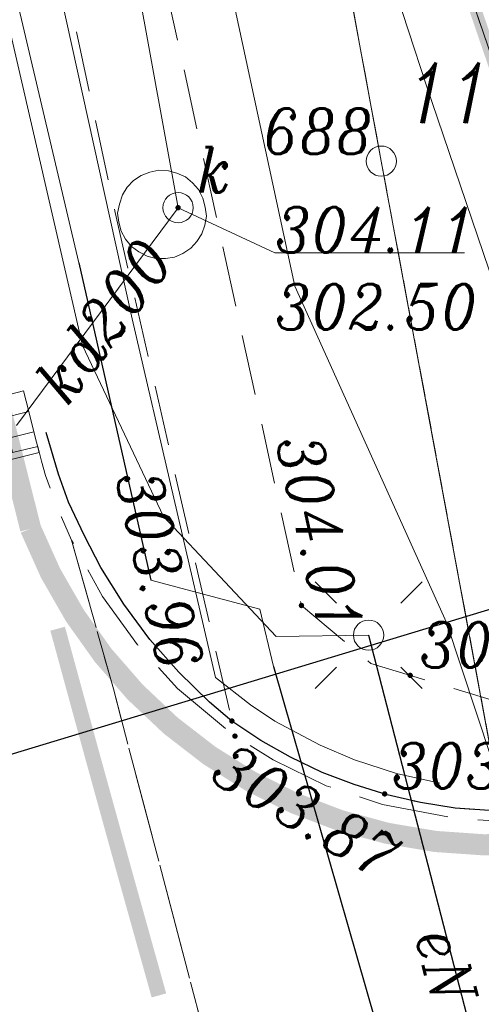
# Model space of a CAD drawing. Extents: x 779 to 3668, y -1329 to 9570.
# Tile 54 of 106: x 2175 to 2183, y -357 to -341. Entities that reach past the tile are written whole.
import ezdxf

# ---------------------------------------------------------------- set-up
doc = ezdxf.new("R2010")
doc.units = 0
for name, pattern in [('0.5_0.5', [1, 0.5, -0.5]), ('1.5_0.5', [2, 1.5, -0.5]), ('ACAD_ISO03W100', [30, 12, -18]), ('CENTER2', [1.125, 0.75, -0.125, 0.125, -0.125]), ('CIĄGłA', [0]), ('DASH', [0.75, 0.5, -0.25]), ('mz1.0_0.5', [1.5, 1, -0.5])]:
    doc.linetypes.add(name, pattern=pattern)
for name, color, linetype, lineweight in [('202-punkt graniczny', 7, 'Continuous', 0), ('202-punkt graniczny-Atr103', 7, 'Continuous', 0), ('211-numer działki ewidencyjnej', 7, 'Continuous', 0), ('218-kontur użytku gruntowego', 7, 'Continuous', 0), ('219-działka ewidencyjna', 7, 'Continuous', 0), ('_a_obiekty', 250, 'Continuous', 30), ('AGP1_granica_opracow', 7, 'Continuous', 15), ('bariera drogowa ochronna (linia)', 7, 'Continuous', 0), ('chodnik (powierzchnia)', 7, 'Continuous', 0), ('jezdnia (powierzchnia)', 7, 'Continuous', 0), ('kanał technologiczny (linia)', 7, 'Continuous', 0), ('komora podziemna - przewód kanalizacyjny (powierzchnia)-SK', 7, 'Continuous', 0), ('kratka ściekowa (punkt)-SK', 7, 'Continuous', 0), ('krawężnik (linia)', 7, 'Continuous', 0), ('latarnia (punkt)', 7, 'Continuous', 0), ('przewód elektroenergetyczny (linia)-SEPOD', 7, 'Continuous', 0), ('przewód elektroenergetyczny (linia)-SEPOD-Atr1', 7, 'Continuous', 0), ('przewód gazowy (linia)-SG', 7, 'Continuous', 0), ('przewód kanalizacyjny (linia)-SK', 7, 'Continuous', 0), ('przewód kanalizacyjny (linia)-SK-Atr1', 7, 'Continuous', 0), ('przewód telekomunikacyjny (linia)-STPOD', 7, 'Continuous', 0), ('punkt o określonej wysokości (sieć kanalizacyjna)-SK', 7, 'Continuous', 0), ('punkt o określonej wysokości (sieć kanalizacyjna)-SK-Atr2', 7, 'Continuous', 0), ('punkt o określonej wysokości (sieć kanalizacyjna)-SK-Atr3', 7, 'Continuous', 0), ('punkt wysokościowy sztuczny', 7, 'Continuous', 0), ('punkt wysokościowy sztuczny-Atr2', 7, 'Continuous', 0), ('RTPW02', 7, 'Continuous', 0), ('rura ochronna - przewód elektroenergetyczny (linia)-SE', 7, 'Continuous', 0), ('rura ochronna - przewód telekomunikacyjny (linia)-ST', 7, 'Continuous', 0), ('właz okrągły - siec kanalizacyjna (punkt)-SK', 7, 'Continuous', 0), ('właz okrągły - siec kanalizacyjna (punkt)-SK-Atr17', 7, 'Continuous', 0), ('Y_OZN_POZ', 251, 'Continuous', 5), ('zz-wypełnienie-chodniki', 142, 'Continuous', 5)]:
    doc.layers.add(name, color=color, linetype=linetype, lineweight=lineweight)
doc.styles.get("Standard").update_dxf_attribs({"font": 'arial.ttf'})
doc.styles.add('Style-ITALIC_1250', font='ITALIC_1250.shx')
doc.linetypes.add('KTOK01-500', pattern='A,1.75,[13,dgnlstyle-rozp_2013.shx,S=0.002778,R=0,X=0,Y=0],1.75', length=3.5)

# ---------------------------------------------------------------- blocks, each defined once
blk = doc.blocks.new('202')
at = {"color": 0, "linetype": 'Continuous', "lineweight": -2, "ltscale": 10}
blk.add_circle((0, 0), 2.5, dxfattribs=at)
blk = doc.blocks.new('US22')
at = {"color": 0, "linetype": 'Continuous', "lineweight": -2, "ltscale": 10}
blk.add_circle((0, 0), 2.5, dxfattribs=at)
blk = doc.blocks.new('PW01_1')
at = {"linetype": 'Continuous', "lineweight": 13, "ltscale": 10}
h = blk.add_hatch(color=0, dxfattribs=at)
edge = h.paths.add_edge_path()
edge.add_arc((0, 0), 0.45, 0, 360)
blk = doc.blocks.new('PW02')
at = {"linetype": 'Continuous', "lineweight": 13, "ltscale": 10}
h = blk.add_hatch(color=0, dxfattribs=at)
edge = h.paths.add_edge_path()
edge.add_arc((0, 0), 0.45, 0, 360)
blk = doc.blocks.new('SM01')
at = {"color": 0, "linetype": 'Continuous', "lineweight": 13, "ltscale": 10}
for p, q in [((-5.3, 5.31), (-8.83, 8.84)), ((5.31, 5.31), (8.84, 8.84)), ((-5.3, -5.3), (-8.83, -8.83)), ((5.31, -5.3), (8.84, -8.83))]:
    blk.add_line(p, q, dxfattribs=at)
blk.add_circle((0, 0), 2.5, dxfattribs=at)
blk = doc.blocks.new('US05')
at = {"color": 0, "linetype": 'Continuous', "lineweight": 13, "ltscale": 10}
for p, q in [((-5.25, -2.5), (-5.25, 2.5)), ((-5.25, 2.5), (-1.75, 2.5)), ((-1.75, -2.5), (-1.75, 2.5)), ((-1.75, 2.5), (1.75, 2.5)), ((1.75, -2.5), (1.75, 2.5)), ((1.75, 2.5), (5.25, 2.5)), ((5.25, -2.5), (5.25, 2.5)), ((-5.25, -2.5), (-1.75, -2.5)), ((-1.75, -2.5), (1.75, -2.5)), ((1.75, -2.5), (5.25, -2.5))]:
    blk.add_line(p, q, dxfattribs=at)
blk = doc.blocks.new('RTPW02')
at = {"layer": 'RTPW02', "linetype": 'Continuous', "lineweight": 13}
h = blk.add_hatch(color=7, dxfattribs=at)
edge = h.paths.add_edge_path()
edge.add_arc((0, 0), 0.045, 0, 360)
blk = doc.blocks.new('PZT MDCP podkład')
at = {"layer": '218-kontur użytku gruntowego', "color": 8, "linetype": '0.5_0.5', "lineweight": 13, "flags": 128}
for points in [[(2113.206, 37.886), (2115.366, 26.206)], [(2115.366, 26.206), (2113.206, 37.886)], [(2119.596, 20.906), (2113.776, 37.896)], [(2113.776, 37.896), (2119.596, 20.906)], [(2115.366, 26.206), (2117.186, 16.416)], [(2117.186, 16.416), (2115.366, 26.206)]]:
    blk.add_lwpolyline(points, dxfattribs=at)
at = {"layer": '219-działka ewidencyjna', "color": 8, "linetype": 'Continuous', "lineweight": 13, "flags": 128}
for points in [[(2115.366, 26.206), (2113.206, 37.886)], [(2113.776, 37.896), (2119.596, 20.906)], [(2115.366, 26.206), (2117.186, 16.416)]]:
    blk.add_lwpolyline(points, dxfattribs=at)
at = {"layer": 'bariera drogowa ochronna (linia)', "color": 8, "linetype": 'KTOK01-500', "lineweight": 13, "flags": 128}
blk.add_lwpolyline([(2109.066, 33.496), (2111.246, 23.596), (2112.626, 17.666), (2113.206, 17.216), (2113.606, 16.946), (2114.356, 16.546), (2114.926, 16.306), (2115.616, 16.076), (2116.336, 15.916)], dxfattribs=at)
at = {"layer": 'chodnik (powierzchnia)', "color": 8, "linetype": 'mz1.0_0.5', "lineweight": 13, "flags": 128}
blk.add_lwpolyline([(2094.286, 107.736), (2095.496, 102.266), (2096.136, 99.116), (2097.046, 94.516), (2101.066, 73.846), (2102.576, 66.006), (2104.166, 58.036), (2105.666, 50.426), (2108.206, 38.126), (2109.856, 30.556), (2110.966, 25.356), (2112.896, 16.946), (2113.376, 16.626), (2113.866, 16.346), (2114.386, 16.096), (2114.916, 15.896), (2115.466, 15.726), (2116.016, 15.596), (2116.586, 15.506), (2117.156, 15.466), (2117.726, 15.456), (2118.296, 15.496), (2118.866, 15.576), (2119.426, 15.696), (2119.966, 15.856), (2120.506, 16.056), (2119.896, 17.836), (2118.716, 17.426), (2117.186, 17.296), (2115.196, 17.896), (2114.046, 18.856), (2112.546, 25.696), (2111.356, 31.136), (2109.736, 38.596), (2107.226, 50.456), (2105.686, 58.476), (2104.126, 66.306), (2102.566, 74.356), (2098.636, 94.616), (2097.546, 100.076), (2097.016, 102.526), (2095.816, 107.956), (2094.286, 107.736)], close=True, dxfattribs=at)
at = {"layer": 'jezdnia (powierzchnia)', "color": 8, "linetype": '1.5_0.5', "lineweight": 13, "flags": 128}
blk.add_lwpolyline([(2121.58, -17.44), (2121.58, -17.44), (2119.166, -10.314), (2116.966, -3.184), (2116.146, -0.544), (2113.326, 8.386), (2110.936, 17.476), (2110.246, 19.936), (2110.076, 20.316), (2109.986, 20.546), (2109.896, 20.776), (2109.816, 21.006), (2109.746, 21.246), (2109.686, 21.486), (2109.266, 21.386), (2107.936, 26.806), (2105.746, 36.806), (2103.466, 47.496), (2101.776, 56.146), (2099.886, 65.716), (2097.696, 76.946), (2095.716, 86.936), (2093.966, 96.096), (2092.736, 102.466), (2092.306, 104.766), (2077.106, 102.056), (2077.796, 98.156), (2078.256, 95.836), (2079.416, 89.206), (2080.776, 82.376), (2082.496, 73.286), (2083.117, 69.993)], dxfattribs=at)
blk.add_lwpolyline([(2110.246, 19.936), (2110.936, 17.476), (2113.326, 8.386), (2116.146, -0.544), (2116.966, -3.184), (2116.706, -1.974), (2116.606, -0.994), (2116.606, -0.004), (2116.646, 0.486), (2116.736, 1.166), (2117.026, 2.426), (2117.356, 3.356), (2117.556, 3.806), (2117.906, 4.466), (2118.296, 5.096), (2118.886, 5.896), (2119.376, 6.456), (2120.036, 7.086), (2121.086, 7.896), (2121.946, 8.406), (2122.846, 8.826), (2123.546, 9.076), (2127.506, 10.916), (2125.056, 17.666), (2121.956, 16.516), (2120.686, 15.966), (2120.226, 15.786), (2119.526, 15.566), (2118.806, 15.406), (2118.076, 15.316), (2117.226, 15.296), (2116.596, 15.336), (2115.386, 15.566), (2114.456, 15.876), (2113.576, 16.306), (2112.946, 16.696), (2111.996, 17.486), (2111.336, 18.206), (2110.756, 19.006), (2110.246, 19.936)], close=True, dxfattribs=at)
at = {"layer": 'kanał technologiczny (linia)', "color": 8, "linetype": 'Continuous', "lineweight": 13, "flags": 128}
blk.add_lwpolyline([(2076.829, 99.116), (2097.466, 101.996), (2098.496, 100.976), (2099.736, 94.596), (2102.876, 80.006), (2107.146, 57.576), (2110.276, 41.516), (2112.466, 30.966), (2113.936, 24.136), (2116.446, 18.576), (2123.106, -1.554), (2123.726, -2.874), (2127.703, -15.767)], dxfattribs=at)
at = {"layer": 'komora podziemna - przewód kanalizacyjny (powierzchnia)-SK', "color": 8, "linetype": 'Continuous', "lineweight": 13, "flags": 128}
blk.add_lwpolyline([(2112.316, 24.876), (2112.216, 24.766), (2112.086, 24.676), (2111.946, 24.616), (2111.796, 24.596), (2111.636, 24.596), (2111.496, 24.636), (2111.356, 24.706), (2111.236, 24.796), (2111.136, 24.916), (2111.066, 25.046), (2111.026, 25.196), (2111.006, 25.346), (2111.036, 25.496), (2111.086, 25.646), (2111.166, 25.776), (2111.266, 25.886), (2111.396, 25.966), (2111.536, 26.026), (2111.686, 26.056), (2111.846, 26.046), (2111.986, 26.006), (2112.126, 25.946), (2112.246, 25.846), (2112.346, 25.736), (2112.416, 25.596), (2112.456, 25.446), (2112.476, 25.296), (2112.446, 25.146), (2112.396, 25.006), (2112.316, 24.876)], close=True, dxfattribs=at)
at = {"layer": 'krawężnik (linia)', "color": 8, "linetype": 'Continuous', "lineweight": 30, "flags": 128}
blk.add_lwpolyline([(2117.156, 15.466), (2116.586, 15.506), (2116.016, 15.596), (2115.466, 15.726), (2114.916, 15.896), (2114.386, 16.096), (2113.866, 16.346), (2113.376, 16.626), (2112.896, 16.946), (2112.526, 17.256), (2112.016, 17.756), (2111.536, 18.296), (2111.106, 18.876), (2110.726, 19.486), (2110.456, 20.006), (2110.196, 20.566), (2110.026, 21.026), (2109.826, 21.716)], dxfattribs=at)
at = {"layer": 'przewód elektroenergetyczny (linia)-SEPOD', "color": 8, "linetype": 'Continuous', "lineweight": 13, "flags": 128}
for points in [[(2125.676, -16.321), (2124.746, -14.044), (2123.386, -10.144), (2121.676, -4.304), (2121.016, -2.354), (2119.166, 3.196), (2117.416, 4.506), (2113.586, 17.846), (2113.356, 18.796), (2111.556, 19.276), (2110.366, 24.526), (2107.576, 36.346), (2107.086, 38.436), (2106.356, 40.386), (2105.736, 43.716), (2105.436, 46.026), (2104.516, 50.506), (2104.156, 52.386), (2101.886, 65.206), (2101.486, 67.446), (2099.316, 70.346)], [(2098.726, 82.396), (2098.196, 82.176), (2100.776, 68.676), (2104.106, 53.016), (2105.376, 45.336), (2105.876, 45.256), (2105.496, 44.696), (2108.296, 32.376), (2110.426, 23.156), (2111.766, 20.326), (2113.626, 18.346), (2115.156, 18.366)], [(2122.434, -17.207), (2121.346, -14.414), (2117.876, -4.194), (2116.986, 0.546), (2117.396, 2.626), (2118.616, 4.966), (2115.156, 18.366)]]:
    blk.add_lwpolyline(points, dxfattribs=at)
at = {"layer": 'przewód gazowy (linia)-SG', "color": 8, "linetype": 'Continuous', "lineweight": 13, "flags": 128}
blk.add_lwpolyline([(2129.388, -15.306), (2127.316, -8.644), (2125.216, -1.084), (2123.766, 3.626), (2118.846, 19.406), (2116.106, 27.466), (2111.436, 41.766), (2110.066, 46.496)], dxfattribs=at)
at = {"layer": 'przewód kanalizacyjny (linia)-SK', "color": 8, "linetype": 'Continuous', "lineweight": 13, "flags": 128}
for points in [[(2109.736, 37.906), (2112.006, 25.436)], [(2112.006, 25.436), (2109.336, 21.836)]]:
    blk.add_lwpolyline(points, dxfattribs=at)
at = {"layer": 'przewód telekomunikacyjny (linia)-STPOD', "color": 8, "linetype": 'Continuous', "lineweight": 13, "flags": 128}
blk.add_lwpolyline([(2095.425, 12.989), (2096.886, 13.246), (2104.586, 15.236), (2108.856, 16.276), (2119.726, 19.566)], dxfattribs=at)
at = {"layer": 'punkt o określonej wysokości (sieć kanalizacyjna)-SK-Atr2', "color": 8, "lineweight": 13, "flags": 128}
blk.add_lwpolyline([(2112.006, 25.436), (2113.607, 24.689), (2116.742, 24.689)], dxfattribs=at)
at = {"layer": 'rura ochronna - przewód elektroenergetyczny (linia)-SE', "color": 8, "linetype": 'Continuous', "lineweight": 30, "flags": 128}
for points in [[(2110.366, 24.526), (2111.556, 19.276)], [(2115.156, 18.366), (2118.616, 4.966)], [(2113.586, 17.846), (2117.416, 4.506)]]:
    blk.add_lwpolyline(points, dxfattribs=at)
at = {"layer": 'rura ochronna - przewód telekomunikacyjny (linia)-ST', "color": 8, "linetype": 'Continuous', "lineweight": 30, "flags": 128}
blk.add_lwpolyline([(2119.726, 19.566), (2108.856, 16.276), (2104.586, 15.236), (2096.886, 13.246), (2095.425, 12.989)], dxfattribs=at)
at = {"layer": '202-punkt graniczny', "color": 8, "linetype": 'Continuous', "lineweight": 13, "xscale": 0.1, "yscale": 0.1, "zscale": 0.1}
blk.add_blockref('202', (2115.366, 26.206), dxfattribs=at)
at = {"layer": 'kratka ściekowa (punkt)-SK', "color": 8, "linetype": 'Continuous', "lineweight": 13, "xscale": 0.1, "yscale": 0.1, "zscale": 0.1, "rotation": 284.3}
blk.add_blockref('US05', (2109.336, 21.836), dxfattribs=at)
at = {"layer": 'latarnia (punkt)', "color": 8, "linetype": 'Continuous', "lineweight": 13, "xscale": 0.1, "yscale": 0.1, "zscale": 0.1}
blk.add_blockref('SM01', (2115.156, 18.366), dxfattribs=at)
at = {"layer": 'punkt o określonej wysokości (sieć kanalizacyjna)-SK', "color": 8, "linetype": 'Continuous', "lineweight": 13, "xscale": 0.1, "yscale": 0.1, "zscale": 0.1}
blk.add_blockref('PW01_1', (2112.006, 25.436), dxfattribs=at)
at = {"layer": 'punkt wysokościowy sztuczny', "color": 8, "linetype": 'Continuous', "lineweight": 13, "xscale": 0.1, "yscale": 0.1, "zscale": 0.1}
blk.add_blockref('PW02', (2112.946, 16.696), dxfattribs=at)
at = {"layer": 'RTPW02', "color": 8, "linetype": 'Continuous', "lineweight": 13}
for p in [(2114.046, 18.856), (2115.844, 17.701), (2112.896, 16.946), (2115.422, 15.74)]:
    blk.add_blockref('RTPW02', p, dxfattribs=at)
at = {"layer": 'właz okrągły - siec kanalizacyjna (punkt)-SK', "color": 8, "linetype": 'Continuous', "lineweight": 13, "xscale": 0.1, "yscale": 0.1, "zscale": 0.1}
blk.add_blockref('US22', (2112.006, 25.436), dxfattribs=at)
at = {"layer": '202-punkt graniczny-Atr103', "color": 8, "lineweight": 13, "insert": (2113.413, 26.326), "char_height": 0.75, "attachment_point": 7, "line_spacing_factor": 0.6}
blk.add_mtext('\\FITALIC_1250;\\H1x;\\W0.9;688', dxfattribs=at)
at = {"layer": '211-numer działki ewidencyjnej', "color": 8, "linetype": 'Continuous', "lineweight": 13, "insert": (2115.796, 27.836), "char_height": 1, "attachment_point": 1, "line_spacing_factor": 0.6}
blk.add_mtext('\\FITALIC_1250;\\H1x;\\W0.79;111/6', dxfattribs=at)
at = {"layer": 'przewód elektroenergetyczny (linia)-SEPOD-Atr1', "color": 8, "lineweight": 13, "insert": (2116.285, 13.505), "char_height": 0.75, "attachment_point": 4, "rotation": 284.478, "line_spacing_factor": 0.6}
blk.add_mtext('\\FITALIC_1250;\\H1x;\\W0.9;eN', dxfattribs=at)
at = {"layer": 'przewód kanalizacyjny (linia)-SK-Atr1', "color": 8, "lineweight": 13, "insert": (2109.877, 22.362), "char_height": 0.75, "attachment_point": 4, "rotation": 53.436, "line_spacing_factor": 0.6}
blk.add_mtext('\\FITALIC_1250;\\H1x;\\W0.9;kd200', dxfattribs=at)
at = {"layer": 'punkt o określonej wysokości (sieć kanalizacyjna)-SK-Atr2', "color": 8, "lineweight": 13, "insert": (2113.607, 24.696), "char_height": 0.75, "attachment_point": 7, "line_spacing_factor": 0.6}
blk.add_mtext('\\FITALIC_1250;\\H1x;\\W0.9;304.11', dxfattribs=at)
at = {"layer": 'punkt o określonej wysokości (sieć kanalizacyjna)-SK-Atr3', "color": 8, "lineweight": 13, "insert": (2113.607, 23.421), "char_height": 0.75, "attachment_point": 7, "line_spacing_factor": 0.6}
blk.add_mtext('\\FITALIC_1250;\\H1x;\\W0.9;302.50', dxfattribs=at)
at = {"layer": 'punkt wysokościowy sztuczny-Atr2', "color": 8, "lineweight": 13, "insert": (2112.876, 16.626), "char_height": 0.75, "attachment_point": 1, "rotation": 329.37, "line_spacing_factor": 0.6}
blk.add_mtext('\\FITALIC_1250;\\H1x;\\W0.9;303.87', dxfattribs=at)
at = {"layer": 'RTPW02', "color": 8, "linetype": 'Continuous', "lineweight": 13, "style": 'Style-ITALIC_1250', "width": 0.9}
for s, p in [('304.01', (2113.621, 21.584)), ('303.96', (2110.968, 20.994))]:
    blk.add_text(s, height=0.75, rotation=282.7338, dxfattribs=at).set_placement(p)
for s, p in [('303.94', (2115.997, 17.829)), ('303.90', (2115.539, 15.832))]:
    blk.add_text(s, height=0.75, dxfattribs=at).set_placement(p)
at = {"layer": 'właz okrągły - siec kanalizacyjna (punkt)-SK-Atr17', "color": 8, "lineweight": 13, "insert": (2112.316, 25.686), "char_height": 0.75, "attachment_point": 7, "line_spacing_factor": 0.6}
blk.add_mtext('\\FITALIC_1250;\\H1x;\\W0.9;k', dxfattribs=at)

msp = doc.modelspace()

# ---------------------------------------------------------------- hatches: boundary and pattern name
at = {"layer": 'zz-wypełnienie-chodniki'}
h = msp.add_hatch(dxfattribs=at)
h.set_pattern_fill('ANSI37', color=256, scale=0.1, style=0)
edge = h.paths.add_edge_path()
edge.add_arc((2213.798, -338.871), 2.633, 240.8317, 270.2907, ccw=False)
edge.add_arc((2214.308, -338.312), 3.373, 200.4117, 237.8983, ccw=False)
edge.add_arc((2368.544, -287.686), 165.704, 197.78063, 198.21758, ccw=False)
edge.add_arc((2214.562, -337.058), 4, 112.3008, 197.8899, ccw=False)
edge.add_line((2213.044, -333.358), (2216.905, -332.05))
edge.add_arc((2211.041, -315.811), 17.265, 289.857, 321.7648)
edge.add_arc((2212.625, -317.085), 15.232, 321.8391, 367.187)
edge.add_line((2227.737, -315.179), (2223.088, -291.385))
edge.add_line((2223.088, -291.385), (2221.238, -285.323))
edge.add_line((2221.238, -285.323), (2217.65, -275.293))
edge.add_line((2217.65, -275.293), (2210.524, -257.217))
edge.add_line((2210.524, -257.217), (2206.575, -247.203))
edge.add_line((2206.575, -247.203), (2206.242, -246.357))
edge.add_arc((2201.59, -248.192), 5.001, 21.5279, 100.5413)
edge.add_line((2200.675, -243.276), (2200.542, -243.3))
edge.add_line((2200.542, -243.3), (2178.547, -247.397))
edge.add_line((2178.547, -247.397), (2187.813, -297.142))
edge.add_line((2187.813, -297.142), (2191.516, -296.452))
edge.add_arc((2191.648, -297.648), 1.203, -19.9619, 96.3072, ccw=False)
edge.add_arc((2192.309, -297.887), 0.5, 317.2271, 339.9615, ccw=False)
edge.add_arc((2197.626, -302.806), 6.744, 137.2271, 184.4632)
edge.add_line((2190.903, -303.331), (2191.261, -305.647))
edge.add_line((2191.261, -305.647), (2192.319, -311.358))
edge.add_line((2192.319, -311.358), (2193.162, -315.902))
edge.add_line((2193.162, -315.902), (2195.318, -325.837))
edge.add_arc((2210.401, -321.909), 15.586, 194.5951, 204.2785)
edge.add_arc((2203.598, -324.846), 8.178, 205.1212, 225.4637)
edge.add_line((2197.862, -330.675), (2200.293, -333.092))
edge.add_arc((2194.588, -338.265), 7.702, 27.1145, 42.1999, ccw=False)
edge.add_line((2201.443, -334.755), (2202.535, -337.305))
edge.add_arc((2196.295, -339.134), 6.503, -2.9609, 16.3405, ccw=False)
edge.add_arc((2184.659, -337.354), 18.253, 344.7004, 353.3418, ccw=False)
edge.add_line((2202.265, -342.17), (2201.975, -343.22))
edge.add_arc((2192.413, -339.706), 10.187, 310.1754, 339.8225, ccw=False)
edge.add_line((2198.985, -347.49), (2198.507, -347.682))
edge.add_arc((2192.413, -339.706), 10.037, 307.382, 339.7888)
edge.add_arc((2172.677, -334.532), 30.409, 343.4897, 347.8328)
edge.add_arc((2184.654, -337.353), 18.108, 348.5707, 353.3645)
edge.add_arc((2196.212, -339.143), 6.436, 357.3081, 376.0488)
edge.add_line((2202.397, -337.364), (2201.307, -334.819))
edge.add_arc((2198.581, -335.504), 2.812, 14.1144, 55.2095)
edge.add_line((2200.185, -333.195), (2197.757, -330.782))
edge.add_arc((2203.598, -324.846), 8.328, 205.1136, 225.4611, ccw=False)
edge.add_arc((2210.401, -321.909), 15.736, 194.5839, 204.2825, ccw=False)
edge.add_line((2195.172, -325.872), (2193.015, -315.931))
edge.add_line((2193.015, -315.931), (2192.139, -311.239))
edge.add_line((2192.139, -311.239), (2189.469, -311.736))
edge.add_line((2189.469, -311.736), (2188.434, -306.334))
edge.add_line((2188.434, -306.334), (2191.142, -305.83))
edge.add_line((2191.142, -305.83), (2190.754, -303.349))
edge.add_arc((2197.626, -302.806), 6.894, 137.4766, 184.5106, ccw=False)
edge.add_arc((2192.177, -297.809), 0.5, 317.4766, 342.905)
edge.add_arc((2191.651, -297.647), 1.05, 342.905, 381.532)
edge.add_line((2192.628, -297.262), (2185.882, -298.518))
edge.add_line((2185.882, -298.518), (2183.725, -286.938))
edge.add_line((2183.725, -286.938), (2184.856, -286.727))
edge.add_line((2184.856, -286.727), (2177.536, -247.433))
edge.add_line((2177.536, -247.433), (2178.519, -247.25))
edge.add_line((2178.519, -247.25), (2200.529, -243.15))
edge.add_line((2200.529, -243.15), (2200.649, -243.128))
edge.add_arc((2201.59, -248.191), 5.151, 21.5199, 100.5252, ccw=False)
edge.add_line((2206.381, -246.302), (2206.71, -247.137))
edge.add_line((2206.71, -247.137), (2210.67, -257.181))
edge.add_line((2210.67, -257.181), (2214.426, -266.706))
edge.add_line((2214.426, -266.706), (2215.04, -266.464))
edge.add_line((2215.04, -266.464), (2215.649, -268.008))
edge.add_line((2215.649, -268.008), (2215.035, -268.25))
edge.add_line((2215.035, -268.25), (2217.79, -275.238))
edge.add_line((2217.79, -275.238), (2221.381, -285.279))
edge.add_line((2221.381, -285.279), (2223.235, -291.356))
edge.add_line((2223.235, -291.356), (2227.886, -315.161))
edge.add_arc((2212.625, -317.085), 15.382, -38.1613, 7.187, ccw=False)
edge.add_arc((2211.041, -315.811), 17.415, 289.8521, 321.7651, ccw=False)
edge.add_line((2216.955, -332.191), (2213.092, -333.5))
edge.add_arc((2214.529, -337.043), 3.823, 112.068, 198.2671)
edge.add_line((2210.898, -338.241), (2211.287, -339.437))
edge.add_arc((2213.748, -338.622), 2.593, 198.3194, 219.5312)
edge.add_arc((2213.798, -338.871), 2.483, 214.3489, 282.1486)
edge.add_line((2214.321, -341.298), (2213.812, -341.504))

# ---------------------------------------------------------------- linework, layer by layer
msp.add_lwpolyline([(2178.734, -387.12, -0.038363), (2153.58, -280.437, 2.343979)], format="xyb")
at = {"layer": '_a_obiekty', "color": 251, "linetype": 'DASH', "lineweight": 5, "ltscale": 3, "true_color": 0x636466, "elevation": 0}
msp.add_lwpolyline([(2167.885, -314.03), (2168.396, -316.775, 0.414214), (2203.372, -340.788), (2203.962, -340.678, 0.414214), (2227.975, -305.702), (2227.465, -302.957, 0.414214), (2192.489, -278.944), (2191.899, -279.053, 0.414214)], format="xyb", close=True, dxfattribs=at)
at = {"layer": 'AGP1_granica_opracow', "color": 5, "linetype": 'CENTER2', "lineweight": 9, "ltscale": 5, "const_width": 0.2}
msp.add_lwpolyline([(2166.545, -265.88), (2169.935, -283.36), (2178.195, -325.93), (2182.565, -325.84), (2182.575, -329.03), (2179.045, -329.11), (2179.735, -331.25), (2185.555, -348.24), (2190.115, -350.95), (2195.595, -348.85), (2198.985, -347.49), (2219.145, -339.35), (2226.475, -343.43), (2239.295, -349.72), (2233.605, -326.01), (2228.175, -303.9), (2222.495, -286.13), (2217.355, -271.82)], dxfattribs=at)
at = {"layer": 'Y_OZN_POZ'}
for points, const_width in [([(2175.526, -349.021, -0.024492), (2160.425, -279.467)], 0.35), ([(2179.243, -386.928, -0.038363), (2154.079, -280.2, -0.038363)], 0.35), ([(2178.219, -387.29, -0.038363), (2153.075, -280.652, -0.038363)], 0.35), ([(2180.143, -377.317, -0.010946), (2171.677, -347.154, -0.010946)], 0.25), ([(2175.526, -349.021, 0.330012), (2183.829, -354.226, -1.49647)], 0.35)]:
    msp.add_lwpolyline(points, format="xyb", dxfattribs=dict(at, const_width=const_width))
at = {"layer": 'Y_OZN_POZ', "linetype": 'ACAD_ISO03W100', "ltscale": 0.05, "const_width": 0.25}
msp.add_lwpolyline([(2177.648, -356.74, -0.002164), (2175.973, -350.675)], format="xyb", dxfattribs=at)

# ---------------------------------------------------------------- block references
at = {"layer": 'kanał technologiczny (linia)', "color": 18, "linetype": 'CIĄGłA', "lineweight": 5, "true_color": 0x000000}
msp.add_blockref('PZT MDCP podkład', (65.959, -369.147), dxfattribs=at)

doc.saveas('drawing.dxf')
